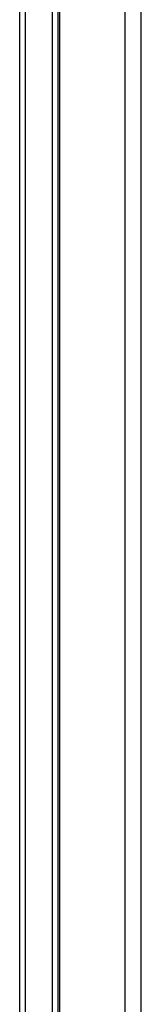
# Model space of a CAD drawing. Header units: inches. Extents: x 6 to 216, y 11 to 118.
# Tile 142 of 212: x 48.41 to 49.6, y 58.9 to 68.58. Entities that reach past the tile are written whole.
import ezdxf

# ---------------------------------------------------------------- set-up
doc = ezdxf.new("R2010")
doc.units = ezdxf.units.IN
doc.header["$MEASUREMENT"] = 0
doc.layers.add('Visible Edges(ANSI)', color=7, linetype='Continuous', lineweight=25)
doc.layers.add('Visible Tangent Edges(ANSI)', color=7, linetype='Continuous', lineweight=25)

msp = doc.modelspace()

# ---------------------------------------------------------------- linework, layer by layer
at = {"layer": 'Visible Edges(ANSI)'}
for p, q in [((48.8036, 20.1367), (48.8036, 79.6177)), ((49.6036, 20.1367), (49.6036, 79.6177)), ((48.4106, 50.2598), (48.4106, 75.1467)), ((48.7856, 74.817), (48.7856, 50.589))]:
    msp.add_line(p, q, dxfattribs=at)
at = {"layer": 'Visible Tangent Edges(ANSI)'}
for p, q in [((49.4426, 79.6177), (49.4426, 20.1367)), ((48.4644, 75.1458), (48.4644, 50.2607)), ((48.7317, 50.2616), (48.7317, 75.1449))]:
    msp.add_line(p, q, dxfattribs=at)

doc.saveas('drawing.dxf')
